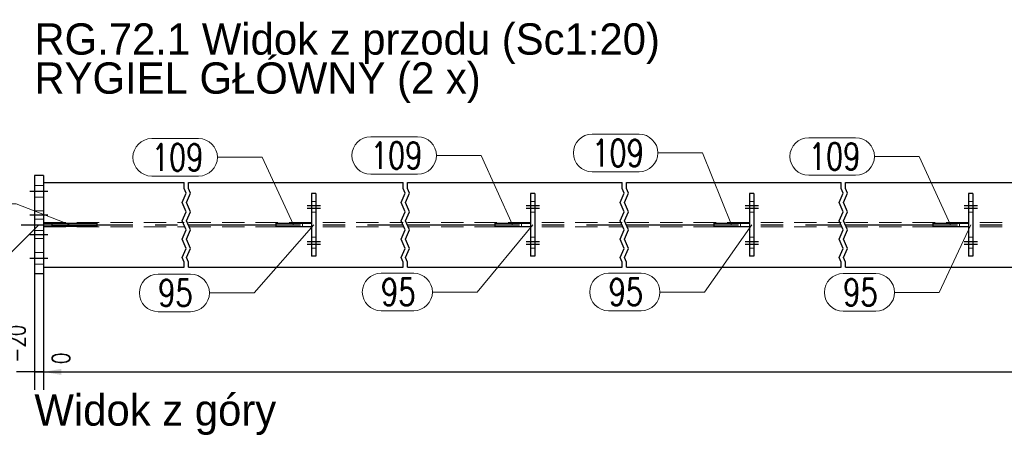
# Model space of a CAD drawing. Header units: millimetres. Extents: x 3528 to 4122, y 12044 to 12491.
# Tile 4 of 58: x 3583 to 3693, y 12201 to 12248. Entities that reach past the tile are written whole.
import ezdxf

# ---------------------------------------------------------------- set-up
doc = ezdxf.new("R2010")
doc.units = ezdxf.units.MM
doc.header["$LTSCALE"] = 10
doc.linetypes.add('HIDDEN', pattern=[0.375, 0.25, -0.125])
doc.linetypes.add('MITTE', pattern=[2, 1.25, -0.25, 0.25, -0.25])
doc.layers.get('Defpoints').update_dxf_attribs({"color": 1})
for name, color, linetype, lineweight in [('PS_DIM', 4, 'Continuous', 13), ('PS_Hidden', 2, 'HIDDEN', 9), ('PS_Pos', 1, 'Continuous', 15), ('PS_SOLID', 7, 'Continuous', 30)]:
    doc.layers.add(name, color=color, linetype=linetype, lineweight=lineweight)
doc.layers.add('PS_MID', color=5, linetype='MITTE')
doc.layers.add('PS_SHAPE', color=3, linetype='Continuous')
doc.styles.add('simplex', font='simplex.shx', dxfattribs={"width": 0.75})
doc.dimstyles.new('1_20_GŁ_DS1-LS20', dxfattribs={"dimtxt": 2, "dimasz": 2, "dimexe": 2, "dimexo": 5, "dimgap": 1, "dimtad": 1, "dimjust": 4, "dimdec": 0, "dimlfac": 20, "dimtxsty": 'simplex', "dimblk1": 'NONE', "dimsah": 1, "dimcen": 2, "dimclrd": 256, "dimclre": 256, "dimclrt": 4, "dimadec": 1, "dimazin": 0, "dimtfac": 1, "dimtdec": 0, "dimtmove": 2, "dimatfit": 3, "dimfxl": 1, "dimarcsym": 0})

# ---------------------------------------------------------------- blocks, each defined once
blk = doc.blocks.new('*X69')
at = {"color": 0}
for s, p in [('RG.72.1 Widok z przodu (Sc1:20)', (3584.58, 12235.86)), ('RYGIEL GŁÓWNY (2 x)', (3584.58, 12231.49))]:
    blk.add_text(s, height=3.5, dxfattribs=at).set_placement(p)
blk = doc.blocks.new('*D89')
at = {"layer": 'Defpoints', "color": 0, "transparency": 16777216}
for p in [(3584.58, 12227.66), (3585.58, 12220.3), (3585.58, 12208.59)]:
    blk.add_point(p, dxfattribs=at)
at = {"layer": 'PS_DIM', "lineweight": -2, "transparency": 16777216}
for p, q in [((3584.58, 12222.66), (3584.58, 12206.59)), ((3585.58, 12215.3), (3585.58, 12206.59)), ((3584.58, 12208.59), (3582.58, 12208.59)), ((3584.58, 12208.59), (3585.58, 12208.59)), ((3587.58, 12208.59), (3589.58, 12208.59))]:
    blk.add_line(p, q, dxfattribs=at)
at = {"layer": 'PS_DIM', "transparency": 16777216}
blk.add_solid([(3587.58, 12208.93), (3587.58, 12208.26), (3585.58, 12208.59)], dxfattribs=at)
at = {"layer": 'PS_DIM', "color": 4, "transparency": 16777216, "insert": (3582.56, 12211.75), "char_height": 2, "attachment_point": 5, "rotation": 90, "style": 'simplex'}
blk.add_mtext('-20', dxfattribs=at)
blk = doc.blocks.new('_None')
blk = doc.blocks.new('*D90')
at = {"layer": 'Defpoints', "color": 0, "transparency": 16777216}
for p in [(3585.58, 12227.66), (3585.58, 12220.3), (3585.58, 12208.59)]:
    blk.add_point(p, dxfattribs=at)
at = {"layer": 'PS_DIM', "lineweight": -2, "transparency": 16777216}
for p, q in [((3585.58, 12222.66), (3585.58, 12206.59)), ((3585.58, 12215.3), (3585.58, 12206.59)), ((3585.58, 12208.59), (3583.58, 12208.59)), ((3587.58, 12208.59), (3589.58, 12208.59))]:
    blk.add_line(p, q, dxfattribs=at)
at = {"layer": 'PS_DIM', "transparency": 16777216}
blk.add_solid([(3587.58, 12208.93), (3587.58, 12208.26), (3585.58, 12208.59)], dxfattribs=at)
at = {"layer": 'PS_DIM', "color": 4, "transparency": 16777216, "insert": (3587.56, 12210.11), "char_height": 2, "attachment_point": 5, "rotation": 90, "style": 'simplex'}
blk.add_mtext('0', dxfattribs=at)
blk = doc.blocks.new('*D91')
at = {"layer": 'Defpoints', "color": 0, "transparency": 16777216}
for p in [(3585.58, 12220.3), (3719.33, 12218.75), (3719.33, 12208.59)]:
    blk.add_point(p, dxfattribs=at)
at = {"layer": 'PS_DIM', "lineweight": -2, "transparency": 16777216}
for p, q in [((3585.58, 12215.3), (3585.58, 12206.59)), ((3719.33, 12213.75), (3719.33, 12206.59)), ((3585.58, 12208.59), (3717.33, 12208.59))]:
    blk.add_line(p, q, dxfattribs=at)
at = {"layer": 'PS_DIM', "transparency": 16777216}
blk.add_solid([(3717.33, 12208.93), (3717.33, 12208.26), (3719.33, 12208.59)], dxfattribs=at)
at = {"layer": 'PS_DIM', "color": 4, "transparency": 16777216, "insert": (3717.31, 12212.79), "char_height": 2, "attachment_point": 5, "rotation": 90, "style": 'simplex'}
blk.add_mtext('10366', dxfattribs=at)
blk = doc.blocks.new('*D92')
at = {"layer": 'Defpoints', "color": 0, "transparency": 16777216}
for p in [(3585.58, 12220.3), (3933.07, 12218.75), (3933.07, 12208.59)]:
    blk.add_point(p, dxfattribs=at)
at = {"layer": 'PS_DIM', "lineweight": -2, "transparency": 16777216}
for p, q in [((3585.58, 12215.3), (3585.58, 12206.59)), ((3933.07, 12213.75), (3933.07, 12206.59)), ((3585.58, 12208.59), (3931.07, 12208.59))]:
    blk.add_line(p, q, dxfattribs=at)
at = {"layer": 'PS_DIM', "transparency": 16777216}
blk.add_solid([(3931.07, 12208.93), (3931.07, 12208.26), (3933.07, 12208.59)], dxfattribs=at)
at = {"layer": 'PS_DIM', "color": 4, "transparency": 16777216, "insert": (3931.05, 12212.83), "char_height": 2, "attachment_point": 5, "rotation": 90, "style": 'simplex'}
blk.add_mtext('14640', dxfattribs=at)
blk = doc.blocks.new('*D93')
at = {"layer": 'Defpoints', "color": 0, "transparency": 16777216}
for p in [(3945.17, 12230.55), (3585.58, 12220.3), (3945.17, 12208.59)]:
    blk.add_point(p, dxfattribs=at)
at = {"layer": 'PS_DIM', "lineweight": -2, "transparency": 16777216}
for p, q in [((3945.17, 12225.55), (3945.17, 12206.59)), ((3585.58, 12215.3), (3585.58, 12206.59)), ((3585.58, 12208.59), (3943.17, 12208.59))]:
    blk.add_line(p, q, dxfattribs=at)
at = {"layer": 'PS_DIM', "transparency": 16777216}
blk.add_solid([(3943.17, 12208.93), (3943.17, 12208.26), (3945.17, 12208.59)], dxfattribs=at)
at = {"layer": 'PS_DIM', "color": 4, "transparency": 16777216, "insert": (3943.15, 12212.83), "char_height": 2, "attachment_point": 5, "rotation": 90, "style": 'simplex'}
blk.add_mtext('14882', dxfattribs=at)
blk = doc.blocks.new('*X366')
at = {"color": 1}
for p, q in [((3601.33, 12229.1), (3601.33, 12229.8)), ((3601.55, 12228.58), (3601.33, 12229.1)), ((3601.83, 12229.1), (3601.83, 12229.8)), ((3602.05, 12228.58), (3601.83, 12229.1)), ((3625.83, 12229.1), (3625.83, 12229.8)), ((3626.05, 12228.58), (3625.83, 12229.1)), ((3626.33, 12229.1), (3626.33, 12229.8)), ((3626.55, 12228.58), (3626.33, 12229.1)), ((3650.33, 12229.1), (3650.33, 12229.8)), ((3650.55, 12228.58), (3650.33, 12229.1)), ((3650.83, 12229.1), (3650.83, 12229.8)), ((3651.05, 12228.58), (3650.83, 12229.1)), ((3674.83, 12229.1), (3674.83, 12229.8)), ((3675.05, 12228.58), (3674.83, 12229.1)), ((3675.33, 12229.1), (3675.33, 12229.8)), ((3675.55, 12228.58), (3675.33, 12229.1)), ((3601.11, 12227.55), (3601.55, 12228.58)), ((3601.61, 12227.55), (3602.05, 12228.58)), ((3625.61, 12227.55), (3626.05, 12228.58)), ((3626.11, 12227.55), (3626.55, 12228.58)), ((3650.11, 12227.55), (3650.55, 12228.58)), ((3650.61, 12227.55), (3651.05, 12228.58)), ((3674.61, 12227.55), (3675.05, 12228.58)), ((3675.11, 12227.55), (3675.55, 12228.58)), ((3601.55, 12226.52), (3601.11, 12227.55)), ((3601.11, 12225.5), (3601.55, 12226.52)), ((3602.05, 12226.52), (3601.61, 12227.55)), ((3601.61, 12225.5), (3602.05, 12226.52)), ((3626.05, 12226.52), (3625.61, 12227.55)), ((3625.61, 12225.5), (3626.05, 12226.52)), ((3626.55, 12226.52), (3626.11, 12227.55)), ((3626.11, 12225.5), (3626.55, 12226.52)), ((3650.55, 12226.52), (3650.11, 12227.55)), ((3650.11, 12225.5), (3650.55, 12226.52)), ((3651.05, 12226.52), (3650.61, 12227.55)), ((3650.61, 12225.5), (3651.05, 12226.52)), ((3675.05, 12226.52), (3674.61, 12227.55)), ((3674.61, 12225.5), (3675.05, 12226.52)), ((3675.55, 12226.52), (3675.11, 12227.55)), ((3675.11, 12225.5), (3675.55, 12226.52)), ((3601.55, 12224.47), (3601.11, 12225.5)), ((3602.05, 12224.47), (3601.61, 12225.5)), ((3626.05, 12224.47), (3625.61, 12225.5)), ((3626.55, 12224.47), (3626.11, 12225.5)), ((3650.55, 12224.47), (3650.11, 12225.5)), ((3651.05, 12224.47), (3650.61, 12225.5)), ((3675.05, 12224.47), (3674.61, 12225.5)), ((3675.55, 12224.47), (3675.11, 12225.5)), ((3601.11, 12223.44), (3601.55, 12224.47)), ((3601.61, 12223.44), (3602.05, 12224.47)), ((3625.61, 12223.44), (3626.05, 12224.47)), ((3626.11, 12223.44), (3626.55, 12224.47)), ((3650.11, 12223.44), (3650.55, 12224.47)), ((3650.61, 12223.44), (3651.05, 12224.47)), ((3674.61, 12223.44), (3675.05, 12224.47)), ((3675.11, 12223.44), (3675.55, 12224.47)), ((3601.55, 12222.41), (3601.11, 12223.44)), ((3602.05, 12222.41), (3601.61, 12223.44)), ((3626.05, 12222.41), (3625.61, 12223.44)), ((3626.55, 12222.41), (3626.11, 12223.44)), ((3650.55, 12222.41), (3650.11, 12223.44)), ((3651.05, 12222.41), (3650.61, 12223.44)), ((3675.05, 12222.41), (3674.61, 12223.44)), ((3675.55, 12222.41), (3675.11, 12223.44)), ((3601.11, 12221.38), (3601.55, 12222.41)), ((3601.61, 12221.38), (3602.05, 12222.41)), ((3625.61, 12221.38), (3626.05, 12222.41)), ((3626.11, 12221.38), (3626.55, 12222.41)), ((3650.11, 12221.38), (3650.55, 12222.41)), ((3650.61, 12221.38), (3651.05, 12222.41)), ((3674.61, 12221.38), (3675.05, 12222.41)), ((3675.11, 12221.38), (3675.55, 12222.41)), ((3601.33, 12220.86), (3601.11, 12221.38)), ((3601.83, 12220.86), (3601.61, 12221.38)), ((3625.83, 12220.86), (3625.61, 12221.38)), ((3626.33, 12220.86), (3626.11, 12221.38)), ((3650.33, 12220.86), (3650.11, 12221.38)), ((3650.83, 12220.86), (3650.61, 12221.38)), ((3674.83, 12220.86), (3674.61, 12221.38)), ((3675.33, 12220.86), (3675.11, 12221.38)), ((3601.33, 12220.3), (3601.33, 12220.86)), ((3601.83, 12220.3), (3601.83, 12220.86)), ((3625.83, 12220.3), (3625.83, 12220.86)), ((3626.33, 12220.3), (3626.33, 12220.86)), ((3650.33, 12220.3), (3650.33, 12220.86)), ((3650.83, 12220.3), (3650.83, 12220.86)), ((3674.83, 12220.3), (3674.83, 12220.86)), ((3675.33, 12220.3), (3675.33, 12220.86))]:
    blk.add_line(p, q, dxfattribs=at)
at = {"layer": 'PS_Hidden', "color": 2, "linetype": 'HIDDEN'}
for p, q in [((3585.58, 12229.45), (3584.58, 12229.45)), ((3585.58, 12228.15), (3584.58, 12228.15)), ((3615.58, 12227.65), (3616.08, 12227.65)), ((3640.08, 12227.65), (3640.58, 12227.65)), ((3664.58, 12227.65), (3665.08, 12227.65)), ((3689.08, 12227.65), (3689.58, 12227.65)), ((3585.58, 12226.6), (3584.58, 12226.6)), ((3585.58, 12225.7), (3584.58, 12225.7)), ((3615.58, 12226.45), (3616.08, 12226.45)), ((3640.08, 12226.45), (3640.58, 12226.45)), ((3664.58, 12226.45), (3665.08, 12226.45)), ((3689.08, 12226.45), (3689.58, 12226.45)), ((3585.58, 12224.4), (3584.58, 12224.4)), ((3585.58, 12225.29), (3601.33, 12225.29)), ((3585.58, 12224.82), (3601.33, 12224.82)), ((3601.83, 12225.29), (3625.83, 12225.29)), ((3601.83, 12224.82), (3625.83, 12224.82)), ((3614.58, 12225.25), (3614.58, 12224.85)), ((3626.33, 12225.29), (3650.33, 12225.29)), ((3626.33, 12224.82), (3650.33, 12224.82)), ((3639.08, 12225.25), (3639.08, 12224.85)), ((3650.83, 12225.29), (3674.83, 12225.29)), ((3650.83, 12224.82), (3674.83, 12224.82)), ((3663.58, 12225.25), (3663.58, 12224.85)), ((3675.33, 12225.29), (3699.33, 12225.29)), ((3675.33, 12224.82), (3699.33, 12224.82)), ((3688.08, 12225.25), (3688.08, 12224.85)), ((3585.58, 12223.5), (3584.58, 12223.5)), ((3615.58, 12223.65), (3616.08, 12223.65)), ((3640.08, 12223.65), (3640.58, 12223.65)), ((3664.58, 12223.65), (3665.08, 12223.65)), ((3689.08, 12223.65), (3689.58, 12223.65)), ((3615.58, 12222.45), (3616.08, 12222.45)), ((3640.08, 12222.45), (3640.58, 12222.45)), ((3664.58, 12222.45), (3665.08, 12222.45)), ((3689.08, 12222.45), (3689.58, 12222.45)), ((3585.58, 12221.95), (3584.58, 12221.95)), ((3585.58, 12220.65), (3584.58, 12220.65))]:
    blk.add_line(p, q, dxfattribs=at)
at = {"layer": 'PS_MID', "color": 5, "linetype": 'MITTE'}
for p, q in [((3584.08, 12228.8), (3586.08, 12228.8)), ((3584.08, 12228.8), (3586.08, 12228.8)), ((3584.08, 12228.8), (3586.08, 12228.8)), ((3584.08, 12228.8), (3586.08, 12228.8)), ((3584.08, 12228.8), (3586.08, 12228.8)), ((3584.08, 12228.8), (3586.08, 12228.8)), ((3615.08, 12227.2), (3616.58, 12227.2)), ((3615.08, 12227.2), (3616.58, 12227.2)), ((3615.08, 12226.9), (3616.58, 12226.9)), ((3615.08, 12226.9), (3616.58, 12226.9)), ((3639.58, 12227.2), (3641.08, 12227.2)), ((3639.58, 12227.2), (3641.08, 12227.2)), ((3639.58, 12226.9), (3641.08, 12226.9)), ((3639.58, 12226.9), (3641.08, 12226.9)), ((3664.08, 12227.2), (3665.58, 12227.2)), ((3664.08, 12227.2), (3665.58, 12227.2)), ((3664.08, 12226.9), (3665.58, 12226.9)), ((3664.08, 12226.9), (3665.58, 12226.9)), ((3688.58, 12227.2), (3690.08, 12227.2)), ((3688.58, 12227.2), (3690.08, 12227.2)), ((3688.58, 12226.9), (3690.08, 12226.9)), ((3688.58, 12226.9), (3690.08, 12226.9)), ((3584.08, 12226.15), (3586.08, 12226.15)), ((3584.08, 12226.15), (3586.08, 12226.15)), ((3583.08, 12225.05), (3601.33, 12225.05)), ((3601.83, 12225.05), (3625.83, 12225.05)), ((3626.33, 12225.05), (3650.33, 12225.05)), ((3650.83, 12225.05), (3674.83, 12225.05)), ((3675.33, 12225.05), (3699.33, 12225.05)), ((3584.08, 12223.95), (3586.08, 12223.95)), ((3584.08, 12223.95), (3586.08, 12223.95)), ((3615.08, 12223.2), (3616.58, 12223.2)), ((3615.08, 12223.2), (3616.58, 12223.2)), ((3615.08, 12222.9), (3616.58, 12222.9)), ((3615.08, 12222.9), (3616.58, 12222.9)), ((3639.58, 12223.2), (3641.08, 12223.2)), ((3639.58, 12223.2), (3641.08, 12223.2)), ((3639.58, 12222.9), (3641.08, 12222.9)), ((3639.58, 12222.9), (3641.08, 12222.9)), ((3664.08, 12223.2), (3665.58, 12223.2)), ((3664.08, 12223.2), (3665.58, 12223.2)), ((3664.08, 12222.9), (3665.58, 12222.9)), ((3664.08, 12222.9), (3665.58, 12222.9)), ((3688.58, 12223.2), (3690.08, 12223.2)), ((3688.58, 12223.2), (3690.08, 12223.2)), ((3688.58, 12222.9), (3690.08, 12222.9)), ((3688.58, 12222.9), (3690.08, 12222.9)), ((3584.08, 12221.3), (3586.08, 12221.3)), ((3584.08, 12221.3), (3586.08, 12221.3)), ((3584.08, 12221.3), (3586.08, 12221.3)), ((3584.08, 12221.3), (3586.08, 12221.3)), ((3584.08, 12221.3), (3586.08, 12221.3)), ((3584.08, 12221.3), (3586.08, 12221.3))]:
    blk.add_line(p, q, dxfattribs=at)
at = {"layer": 'PS_SOLID', "color": 7, "linetype": 'Continuous'}
for p, q in [((3584.58, 12230.55), (3584.58, 12219.55)), ((3585.58, 12230.55), (3584.58, 12230.55)), ((3585.58, 12230.55), (3585.58, 12219.55)), ((3585.58, 12229.8), (3601.33, 12229.8)), ((3601.83, 12229.8), (3625.83, 12229.8)), ((3626.33, 12229.8), (3650.33, 12229.8)), ((3650.83, 12229.8), (3674.83, 12229.8)), ((3675.33, 12229.8), (3699.33, 12229.8)), ((3615.58, 12228.55), (3615.58, 12221.55)), ((3616.08, 12228.55), (3615.58, 12228.55)), ((3616.08, 12228.55), (3616.08, 12221.55)), ((3640.08, 12228.55), (3640.08, 12221.55)), ((3640.58, 12228.55), (3640.08, 12228.55)), ((3640.58, 12228.55), (3640.58, 12221.55)), ((3664.58, 12228.55), (3664.58, 12221.55)), ((3665.08, 12228.55), (3664.58, 12228.55)), ((3665.08, 12228.55), (3665.08, 12221.55)), ((3689.08, 12228.55), (3689.08, 12221.55)), ((3689.58, 12228.55), (3689.08, 12228.55)), ((3689.58, 12228.55), (3689.58, 12221.55)), ((3585.58, 12225.25), (3586.58, 12225.25)), ((3585.58, 12224.85), (3586.58, 12224.85)), ((3586.58, 12224.85), (3586.58, 12225.25)), ((3586.58, 12225.25), (3591.58, 12225.25)), ((3591.58, 12224.85), (3586.58, 12224.85)), ((3591.58, 12225.25), (3591.58, 12224.85)), ((3611.58, 12225.25), (3615.58, 12225.25)), ((3611.58, 12225.25), (3611.58, 12224.85)), ((3611.58, 12224.85), (3615.58, 12224.85)), ((3636.08, 12225.25), (3640.08, 12225.25)), ((3636.08, 12225.25), (3636.08, 12224.85)), ((3636.08, 12224.85), (3640.08, 12224.85)), ((3660.58, 12225.25), (3664.58, 12225.25)), ((3660.58, 12225.25), (3660.58, 12224.85)), ((3660.58, 12224.85), (3664.58, 12224.85)), ((3685.08, 12225.25), (3689.08, 12225.25)), ((3685.08, 12225.25), (3685.08, 12224.85)), ((3685.08, 12224.85), (3689.08, 12224.85)), ((3616.08, 12221.55), (3615.58, 12221.55)), ((3640.58, 12221.55), (3640.08, 12221.55)), ((3665.08, 12221.55), (3664.58, 12221.55)), ((3689.58, 12221.55), (3689.08, 12221.55)), ((3585.58, 12220.3), (3601.33, 12220.3)), ((3601.83, 12220.3), (3625.83, 12220.3)), ((3626.33, 12220.3), (3650.33, 12220.3)), ((3650.83, 12220.3), (3674.83, 12220.3)), ((3675.33, 12220.3), (3699.33, 12220.3)), ((3585.58, 12219.55), (3584.58, 12219.55))]:
    blk.add_line(p, q, dxfattribs=at)
blk = doc.blocks.new('*X383')
at = {"color": 1}
for p, q in [((3689.33, 12225.05), (3685.8, 12217.49)), ((3675.05, 12219.59), (3678.7, 12219.59)), ((3680.8, 12217.49), (3685.8, 12217.49)), ((3675.05, 12215.39), (3678.7, 12215.39))]:
    blk.add_line(p, q, dxfattribs=at)
for centre, start, end in [((3675.05, 12217.49), 90, 270), ((3678.7, 12217.49), 270, 90)]:
    blk.add_arc(centre, 2.1, start, end, dxfattribs=at)
at = {"color": 2, "style": 'simplex', "width": 0.75}
blk.add_text('95', height=3, dxfattribs=at).set_placement((3675.05, 12215.99))
blk = doc.blocks.new('*X384')
at = {"color": 1}
for p, q in [((3671.2, 12234.8), (3676.45, 12234.8)), ((3678.55, 12232.7), (3683.55, 12232.7)), ((3687.08, 12225.05), (3683.55, 12232.7)), ((3671.2, 12230.6), (3676.45, 12230.6))]:
    blk.add_line(p, q, dxfattribs=at)
for centre, start, end in [((3671.2, 12232.7), 90, 270), ((3676.45, 12232.7), 270, 90)]:
    blk.add_arc(centre, 2.1, start, end, dxfattribs=at)
at = {"color": 2, "style": 'simplex', "width": 0.75}
blk.add_text('109', height=3, dxfattribs=at).set_placement((3671.2, 12231.2))
blk = doc.blocks.new('*X392')
at = {"color": 1}
for p, q in [((3640.33, 12225.05), (3634.11, 12217.53)), ((3623.36, 12219.63), (3627.01, 12219.63)), ((3629.11, 12217.53), (3634.11, 12217.53)), ((3623.36, 12215.43), (3627.01, 12215.43))]:
    blk.add_line(p, q, dxfattribs=at)
for centre, start, end in [((3623.36, 12217.53), 90, 270), ((3627.01, 12217.53), 270, 90)]:
    blk.add_arc(centre, 2.1, start, end, dxfattribs=at)
at = {"color": 2, "style": 'simplex', "width": 0.75}
blk.add_text('95', height=3, dxfattribs=at).set_placement((3623.36, 12216.03))
blk = doc.blocks.new('*X393')
at = {"color": 1}
for p, q in [((3646.97, 12235.19), (3652.22, 12235.19)), ((3654.32, 12233.09), (3659.32, 12233.09)), ((3662.58, 12225.05), (3659.32, 12233.09)), ((3646.97, 12230.99), (3652.22, 12230.99))]:
    blk.add_line(p, q, dxfattribs=at)
for centre, start, end in [((3646.97, 12233.09), 90, 270), ((3652.22, 12233.09), 270, 90)]:
    blk.add_arc(centre, 2.1, start, end, dxfattribs=at)
at = {"color": 2, "style": 'simplex', "width": 0.75}
blk.add_text('109', height=3, dxfattribs=at).set_placement((3646.97, 12231.59))
blk = doc.blocks.new('*X394')
at = {"color": 1}
for p, q in [((3664.83, 12225.05), (3659.56, 12217.53)), ((3648.81, 12219.63), (3652.46, 12219.63)), ((3654.56, 12217.53), (3659.56, 12217.53)), ((3648.81, 12215.43), (3652.46, 12215.43))]:
    blk.add_line(p, q, dxfattribs=at)
for centre, start, end in [((3648.81, 12217.53), 90, 270), ((3652.46, 12217.53), 270, 90)]:
    blk.add_arc(centre, 2.1, start, end, dxfattribs=at)
at = {"color": 2, "style": 'simplex', "width": 0.75}
blk.add_text('95', height=3, dxfattribs=at).set_placement((3648.81, 12216.03))
blk = doc.blocks.new('*X395')
at = {"color": 1}
for p, q in [((3622.2, 12234.91), (3627.45, 12234.91)), ((3629.55, 12232.81), (3634.55, 12232.81)), ((3638.08, 12225.05), (3634.55, 12232.81)), ((3622.2, 12230.71), (3627.45, 12230.71))]:
    blk.add_line(p, q, dxfattribs=at)
for centre, start, end in [((3622.2, 12232.81), 90, 270), ((3627.45, 12232.81), 270, 90)]:
    blk.add_arc(centre, 2.1, start, end, dxfattribs=at)
at = {"color": 2, "style": 'simplex', "width": 0.75}
blk.add_text('109', height=3, dxfattribs=at).set_placement((3622.2, 12231.31))
blk = doc.blocks.new('*X396')
at = {"color": 1}
for p, q in [((3615.83, 12225.05), (3609.16, 12217.43)), ((3598.42, 12219.53), (3602.06, 12219.53)), ((3604.16, 12217.43), (3609.16, 12217.43)), ((3598.42, 12215.33), (3602.06, 12215.33))]:
    blk.add_line(p, q, dxfattribs=at)
for centre, start, end in [((3598.42, 12217.43), 90, 270), ((3602.06, 12217.43), 270, 90)]:
    blk.add_arc(centre, 2.1, start, end, dxfattribs=at)
at = {"color": 2, "style": 'simplex', "width": 0.75}
blk.add_text('95', height=3, dxfattribs=at).set_placement((3598.42, 12215.93))
blk = doc.blocks.new('*X397')
at = {"color": 1}
for p, q in [((3597.7, 12234.7), (3602.95, 12234.7)), ((3605.05, 12232.6), (3610.05, 12232.6)), ((3613.58, 12225.05), (3610.05, 12232.6)), ((3597.7, 12230.5), (3602.95, 12230.5))]:
    blk.add_line(p, q, dxfattribs=at)
for centre, start, end in [((3597.7, 12232.6), 90, 270), ((3602.95, 12232.6), 270, 90)]:
    blk.add_arc(centre, 2.1, start, end, dxfattribs=at)
at = {"color": 2, "style": 'simplex', "width": 0.75}
blk.add_text('109', height=3, dxfattribs=at).set_placement((3597.7, 12231.1))
blk = doc.blocks.new('*X398')
at = {"color": 1}
for p, q in [((3570.09, 12229.49), (3575.45, 12229.49)), ((3577.55, 12227.39), (3582.55, 12227.39)), ((3588.58, 12225.05), (3582.55, 12227.39)), ((3570.09, 12225.29), (3575.45, 12225.29))]:
    blk.add_line(p, q, dxfattribs=at)
for centre, start, end in [((3570.09, 12227.39), 90, 270), ((3575.45, 12227.39), 270, 90)]:
    blk.add_arc(centre, 2.1, start, end, dxfattribs=at)
at = {"color": 2, "style": 'simplex', "width": 0.75}
blk.add_text('103', height=3, dxfattribs=at).set_placement((3570.09, 12225.89))
blk = doc.blocks.new('*X399')
at = {"color": 1}
for p, q in [((3570.09, 12229.49), (3575.45, 12229.49)), ((3577.55, 12227.39), (3582.55, 12227.39)), ((3588.58, 12225.05), (3582.55, 12227.39)), ((3570.09, 12225.29), (3575.45, 12225.29))]:
    blk.add_line(p, q, dxfattribs=at)
for centre, start, end in [((3570.09, 12227.39), 90, 270), ((3575.45, 12227.39), 270, 90)]:
    blk.add_arc(centre, 2.1, start, end, dxfattribs=at)
at = {"color": 2, "style": 'simplex', "width": 0.75}
blk.add_text('103', height=3, dxfattribs=at).set_placement((3570.09, 12225.89))
blk = doc.blocks.new('*X400')
at = {"color": 1}
for p, q in [((3585.08, 12225.05), (3581.55, 12221.52)), ((3570.91, 12223.62), (3574.45, 12223.62)), ((3576.55, 12221.52), (3581.55, 12221.52)), ((3570.91, 12219.42), (3574.45, 12219.42))]:
    blk.add_line(p, q, dxfattribs=at)
for centre, start, end in [((3570.91, 12221.52), 90, 270), ((3574.45, 12221.52), 270, 90)]:
    blk.add_arc(centre, 2.1, start, end, dxfattribs=at)
at = {"color": 2, "style": 'simplex', "width": 0.75}
blk.add_text('86', height=3, dxfattribs=at).set_placement((3570.91, 12220.02))
blk = doc.blocks.new('*X401')
at = {"color": 0}
blk.add_text('Widok z góry', height=3.5, dxfattribs=at).set_placement((3584.58, 12202.58))

msp = doc.modelspace()

# ---------------------------------------------------------------- block references
for name, p in [('*X69', (0, 8.231)), ('*X401', (0, 0))]:
    msp.add_blockref(name, p)
at = {"layer": 'PS_Pos'}
for name in ['*X397', '*X395', '*X393', '*X384', '*X398', '*X399', '*X400', '*X396', '*X392', '*X394', '*X383']:
    msp.add_blockref(name, (0, 0), dxfattribs=at)
at = {"layer": 'PS_SHAPE'}
msp.add_blockref('*X366', (0, 0), dxfattribs=at)

# ---------------------------------------------------------------- dimensions: what is measured, and where the dimension line sits
at = {"layer": 'PS_DIM'}
for base, p1, p2, text, picture, middle in [((3945.171, 12208.592), (3585.581, 12220.304), (3945.171, 12230.554), '14882', '*D93', (3943.151, 12212.826)), ((3585.581, 12208.592), (3584.581, 12227.661), (3585.581, 12220.304), '-20', '*D89', (3582.561, 12211.755)), ((3719.331, 12208.592), (3585.581, 12220.304), (3719.331, 12218.754), '10366', '*D91', (3717.311, 12212.79)), ((3933.069, 12208.592), (3585.581, 12220.304), (3933.069, 12218.754), '14640', '*D92', (3931.049, 12212.826))]:
    dim = msp.add_linear_dim(base=base, p1=p1, p2=p2, text=text, dimstyle='1_20_GŁ_DS1-LS20', dxfattribs=at)
    dim.commit()
    dim.dimension.update_dxf_attribs({"geometry": picture, "text_midpoint": middle, "dimtype": 128, "text_rotation": 90})
dim = msp.add_linear_dim(base=(3585.581382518, 12208.591768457), p1=(3585.581382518, 12220.303853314), p2=(3585.581382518, 12227.661489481), dimstyle='1_20_GŁ_DS1-LS20', dxfattribs=at)
dim.commit()
dim.dimension.update_dxf_attribs({"geometry": '*D90', "text_midpoint": (3587.56144883, 12210.111768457), "dimtype": 128, "text_rotation": 90})

doc.saveas('drawing.dxf')
